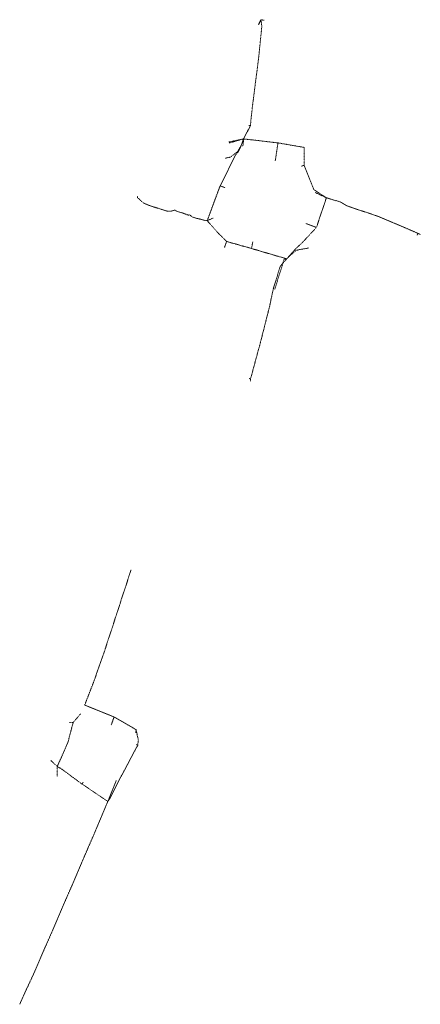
# Model space of a CAD drawing. Extents: x 387472 to 388007, y 98049 to 99364.
import ezdxf

# ---------------------------------------------------------------- set-up
doc = ezdxf.new("R2010")
doc.units = 0
doc.header["$MEASUREMENT"] = 0
doc.linetypes.add('Wisdot1', pattern=[0.0625, 0.03125, -0.03125])
doc.layers.add('E_FTMS_Loop', color=1, linetype='Wisdot1', lineweight=15)

msp = doc.modelspace()

# ---------------------------------------------------------------- linework, layer by layer
at = {"layer": 'E_FTMS_Loop', "flags": 128}
for points in [[(387779.841, 99221.934), (387782.61, 99247.608), (387791.088, 99313.946), (387795.186, 99354.345), (387794.098, 99363.678), (387790.712, 99356.905)], [(387794.098, 99363.678), (387798.17, 99362.86)], [(387770.853, 99204.44), (387779.841, 99221.934), (387777.774, 99222.303)], [(387628.805, 99126.106), (387630.475, 99124.793), (387636.726, 99119.062), (387643.951, 99115.913), (387661.04, 99110.224), (387669.57, 99107.748), (387675.37, 99108.281), (387678.872, 99109.5), (387680.688, 99108.222), (387688.849, 99105.691), (387696.647, 99102.711), (387698.828, 99102.993), (387702.142, 99100.252), (387705.834, 99099.04), (387719.485, 99095.56), (387722.094, 99095.305), (387739.461, 99141.735), (387760.086, 99182.873), (387763.763, 99187.379), (387766.979, 99193.881), (387770.853, 99204.44), (387751.465, 99199.072)], [(387722.094, 99095.305), (387737.476, 99077.976), (387748.248, 99067.442), (387781.497, 99058.085), (387828.468, 99044.243), (387840.264, 99057.426), (387850.648, 99067.408), (387868.16, 99086.158), (387881.481, 99125.925), (387864.864, 99136.664), (387851.735, 99169.17), (387851.661, 99193.125), (387816.78, 99199.17), (387770.853, 99204.44), (387750.892, 99200.303)], [(387770.853, 99204.44), (387768.658, 99198.051), (387763.062, 99187.563), (387753.084, 99180.053), (387745.97, 99178.654)], [(387770.853, 99204.44), (387769.819, 99194.103)], [(387816.78, 99199.17), (387813.161, 99175.175)], [(387851.735, 99169.17), (387848.267, 99168.197)], [(387739.461, 99141.735), (387746.215, 99139.339)], [(387628.805, 99126.106), (387629.462, 99128.005)], [(387881.481, 99125.925), (387866.481, 99132.926)], [(387881.481, 99125.925), (387900.25, 99120.149), (387908.797, 99115.06), (387951.109, 99100.833), (388003.918, 99078.31), (388002.938, 99075.978)], [(387722.094, 99095.305), (387730.243, 99098.623)], [(387868.16, 99086.158), (387854.363, 99091.299)], [(388003.918, 99078.31), (388007.051, 99076.937)], [(387748.248, 99067.442), (387745.188, 99059.092)], [(387781.497, 99058.085), (387783.157, 99067.157)], [(387828.468, 99044.243), (387841.242, 99055.752), (387857.51, 99058.769)], [(387828.468, 99044.243), (387819.798, 99034.238), (387810.398, 99003.647), (387805.626, 98980.995), (387793.442, 98932.899), (387780.15, 98883.975), (387778.317, 98884.468)], [(387828.468, 99044.243), (387824.98, 99043.597), (387812.433, 99003.448)], [(387780.15, 98883.975), (387780.186, 98881.125)], [(387558.439, 98448.333), (387571.415, 98481.69), (387586.297, 98524.487), (387600.596, 98568.275), (387620.431, 98628.853)], [(387589.473, 98319.614), (387591.645, 98322.824), (387605.779, 98350.536), (387629.262, 98394.477), (387630.168, 98401.382), (387627.073, 98415.509), (387597.724, 98432.365), (387558.439, 98448.333)], [(387552.914, 98436.575), (387542.99, 98424.965), (387536.003, 98398.604), (387521.811, 98366.234), (387526.533, 98363.654), (387554.893, 98342.791)], [(387597.724, 98432.365), (387593.927, 98421.748)], [(387542.99, 98424.965), (387538.314, 98425.134)], [(387627.073, 98415.509), (387626.707, 98411.371)], [(387629.262, 98394.477), (387627.85, 98395.517)], [(387521.811, 98366.234), (387513.138, 98374.32)], [(387521.811, 98366.234), (387521.825, 98352.785)], [(387521.811, 98366.234), (387523.233, 98364.916)], [(387471.548, 98048.657), (387492.77, 98095.166), (387521.797, 98162.013), (387558.478, 98247.025), (387589.473, 98319.614), (387554.893, 98342.791), (387556.446, 98345.555)], [(387589.473, 98319.614), (387590.832, 98323.357), (387600.666, 98347.52)]]:
    msp.add_lwpolyline(points, dxfattribs=at)

doc.saveas('drawing.dxf')
